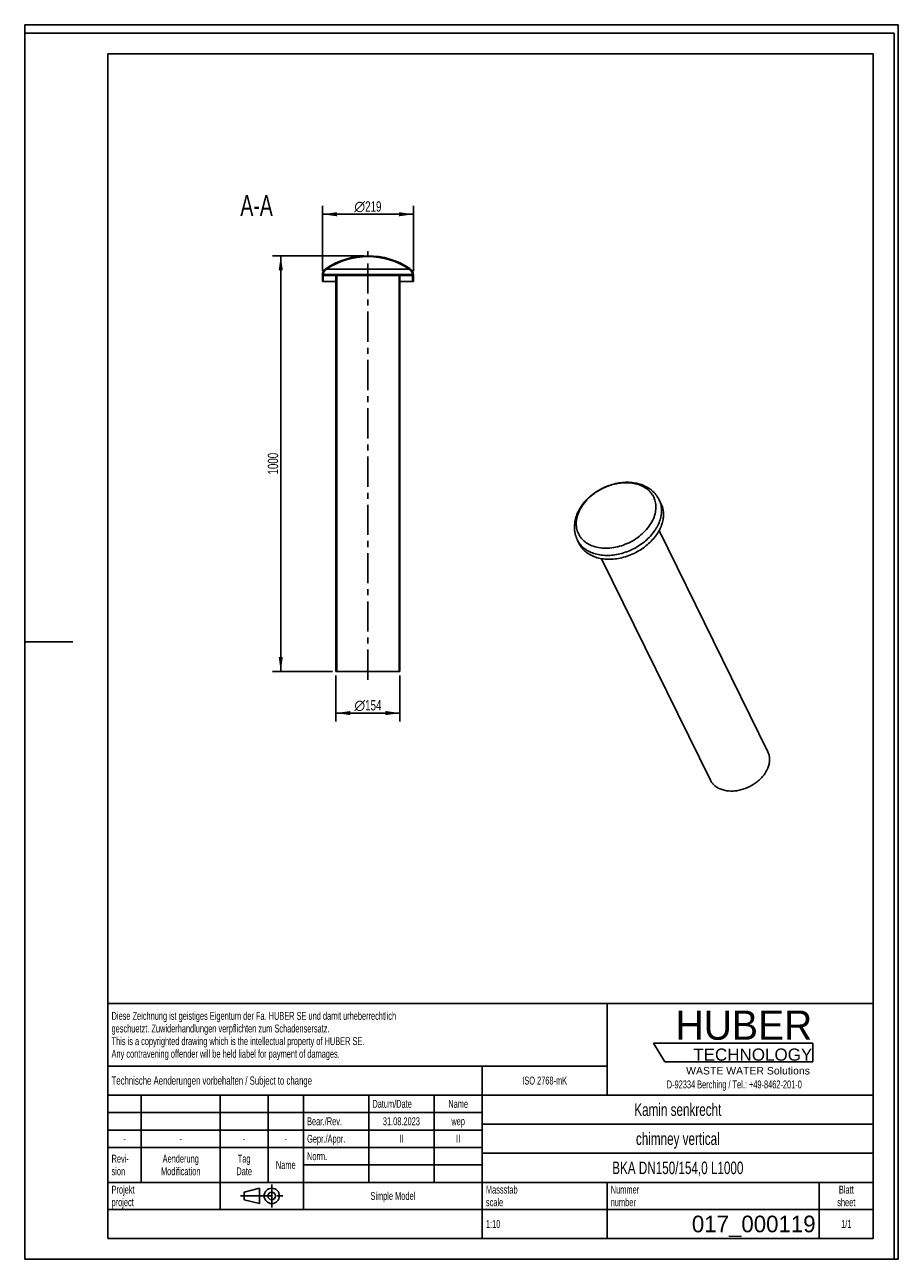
# Model space of a CAD drawing. Header units: millimetres. Extents: x 0 to 2100, y 0 to 2970.
import ezdxf

# ---------------------------------------------------------------- set-up
doc = ezdxf.new("R2010")
doc.units = ezdxf.units.MM
doc.header["$LTSCALE"] = 193.6
doc.linetypes.add('CENTER', pattern=[0.6, 0.375, -0.075, 0.075, -0.075])
doc.layers.get('0').update_dxf_attribs({"linetype": 'CONTINUOUS'})
for name, color, linetype in [('050_DIMENSIONING', 7, 'CONTINUOUS'), ('_2D-BEM', 7, 'CONTINUOUS'), ('_ACHSEN', 7, 'CONTINUOUS'), ('_ZEICHNUNGSELEM', 7, 'CONTINUOUS'), ('HUBER_Logo_BL1', 7, 'CONTINUOUS')]:
    doc.layers.add(name, color=color, linetype=linetype)
doc.styles.get("Standard").update_dxf_attribs({"font": 'txt', "width": 0.7})
doc.styles.add('TEXTSTYLE_2', font='txt')
doc.styles.add('TEXTSTYLE_3', font='arial.ttf')
doc.styles.add('TEXTSTYLE_4', font='gdt')
doc.styles.add('TEXTSTYLE_5', font='txt')
doc.dimstyles.new('DIMSTYLE_1', dxfattribs={"dimtxt": 25, "dimasz": 35, "dimexe": 2, "dimexo": 1, "dimtad": 1, "dimdec": 1, "dimtxsty": 'Standard', "dimblk": '_FILLED', "dimblk1": '_FILLED', "dimblk2": '_FILLED', "dimcen": 0.09, "dimazin": 2, "dimtp": 0.5, "dimtm": 0.5, "dimtfac": 1, "dimtdec": 1, "dimtofl": 0, "dimtmove": 0, "dimatfit": 3, "dimldrblk": '_FILLED', "dimfxl": 1, "dimtolj": 1, "dimarcsym": 0})
doc.dimstyles.new('DIMSTYLE_2', dxfattribs={"dimtxt": 25, "dimasz": 35, "dimexe": 2, "dimexo": 1, "dimtad": 1, "dimdec": 1, "dimtxsty": 'Standard', "dimblk": '_FILLED', "dimblk1": '_FILLED', "dimblk2": '_FILLED', "dimcen": 0.09, "dimazin": 2, "dimtp": 0.8, "dimtm": 0.8, "dimtfac": 1, "dimtdec": 1, "dimtofl": 0, "dimtmove": 0, "dimatfit": 3, "dimldrblk": '_FILLED', "dimfxl": 1, "dimtolj": 1, "dimarcsym": 0})
doc.dimstyles.new('DIMSTYLE_3', dxfattribs={"dimtxt": 25, "dimasz": 35, "dimexe": 2, "dimexo": 1, "dimtad": 1, "dimtxsty": 'Standard', "dimblk": '_FILLED', "dimblk1": '_FILLED', "dimblk2": '_FILLED', "dimcen": 0.09, "dimazin": 2, "dimtp": 0.5, "dimtm": 0.5, "dimtfac": 1, "dimtofl": 0, "dimtmove": 0, "dimatfit": 3, "dimldrblk": '_FILLED', "dimfxl": 1, "dimtolj": 1, "dimarcsym": 0})

# ---------------------------------------------------------------- blocks, each defined once
blk = doc.blocks.new('HUBER_LOGO_BL1', base_point=(1705.7963033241, 504.7738192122))
at = {"layer": 'HUBER_Logo_BL1', "color": 5, "linetype": 'Continuous'}
for p, q in [((1894.2335243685, 520.2529398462), (1511.7335243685, 520.2529398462)), ((1511.7335243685, 520.2529398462), (1538.7335243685, 475.2529398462)), ((1894.2335243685, 520.2529398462), (1894.2335243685, 475.2529398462)), ((1538.7335243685, 475.2529398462), (1894.2335243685, 475.2529398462))]:
    blk.add_line(p, q, dxfattribs=at)
at = {"layer": 'HUBER_Logo_BL1', "color": 2, "linetype": 'Continuous', "attachment_point": 3, "line_spacing_factor": 0.78}
for s, insert, char_height, width, style in [('HUBER\\P\\fArial;\\H29.25;TECHNOLOGY ', (1893.1521279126, 598.3416252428), 70.2, 387.671641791, 'TEXTSTYLE_2'), ('WASTE WATER Solutions', (1887.5787188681, 462.6449483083), 18, 297.0334572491, 'TEXTSTYLE_3')]:
    blk.add_mtext(s, dxfattribs=dict(at, insert=insert, char_height=char_height, width=width, style=style))
at = {"layer": 'HUBER_Logo_BL1', "color": 2, "linetype": 'Continuous', "insert": (1705.7963033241, 430.2060131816), "char_height": 19, "width": 810.8928571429, "attachment_point": 2, "line_spacing_factor": 0.96}
blk.add_mtext('D-92334 Berching / Tel.: +49-8462-201-0', dxfattribs=at)
blk = doc.blocks.new('_FILLED')
at = {"color": 0, "linetype": 'ByBlock'}
blk.add_solid([(0, 0), (-1, 0.1428571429), (-1, -0.1428571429)], dxfattribs=at)
blk = doc.blocks.new('*D1')
at = {"layer": '_2D-BEM', "color": 2, "linetype": 'Continuous', "transparency": 16777216}
for p, q in [((747.9896313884, 1404.022690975), (747.9896313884, 1294.022690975)), ((901.9896313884, 1404.022690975), (901.9896313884, 1294.022690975)), ((747.9896313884, 1314.022690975), (824.9896313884, 1314.022690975)), ((901.9896313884, 1314.022690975), (824.9896313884, 1314.022690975))]:
    blk.add_line(p, q, dxfattribs=at)
at = {"layer": '_2D-BEM', "color": 2, "linetype": 'Continuous', "transparency": 16777216, "xscale": 35, "yscale": 35, "zscale": 35, "rotation": 180}
blk.add_blockref('_FILLED', (747.9896313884, 1314.022690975), dxfattribs=at)
at = {"layer": '_2D-BEM', "color": 2, "linetype": 'Continuous', "transparency": 16777216, "xscale": 35, "yscale": 35, "zscale": 35}
blk.add_blockref('_FILLED', (901.9896313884, 1314.022690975), dxfattribs=at)
at = {"layer": '_2D-BEM', "color": 2, "linetype": 'Continuous', "transparency": 16777216, "insert": (824.9896313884, 1345.272690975), "char_height": 25, "width": 127.6785714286, "attachment_point": 2, "line_spacing_factor": 0.9, "style": 'TEXTSTYLE_4'}
blk.add_mtext('{\\fgdt;n}\\ftxt;{\\W0.7;154}', dxfattribs=at)
blk = doc.blocks.new('*D2')
at = {"layer": '_2D-BEM', "color": 2, "linetype": 'Continuous', "transparency": 16777216}
for p, q in [((814.9896313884, 2414.022690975), (595.4896313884, 2414.022690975)), ((615.4896313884, 2414.022690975), (615.4896313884, 1914.022690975)), ((615.4896313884, 1414.022690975), (615.4896313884, 1914.022690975)), ((739.9896313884, 1414.022690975), (595.4896313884, 1414.022690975))]:
    blk.add_line(p, q, dxfattribs=at)
at = {"layer": '_2D-BEM', "color": 2, "linetype": 'Continuous', "transparency": 16777216, "xscale": 35, "yscale": 35, "zscale": 35}
for p, rotation in [((615.4896313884, 2414.022690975), 90), ((615.4896313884, 1414.022690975), 270)]:
    blk.add_blockref('_FILLED', p, dxfattribs=dict(at, rotation=rotation))
at = {"layer": '_2D-BEM', "color": 2, "linetype": 'Continuous', "transparency": 16777216, "insert": (584.2396313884, 1914.022690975), "char_height": 25, "width": 109.8214285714, "attachment_point": 2, "rotation": 90, "line_spacing_factor": 0.9}
blk.add_mtext('1000', dxfattribs=at)
blk = doc.blocks.new('*D3')
at = {"layer": '050_DIMENSIONING', "color": 2, "linetype": 'Continuous', "transparency": 16777216}
for p, q in [((715.4896313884, 2377.022690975), (715.4896313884, 2534.022690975)), ((934.4896313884, 2377.022690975), (934.4896313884, 2534.022690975)), ((715.4896313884, 2514.022690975), (824.9896313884, 2514.022690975)), ((934.4896313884, 2514.022690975), (824.9896313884, 2514.022690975))]:
    blk.add_line(p, q, dxfattribs=at)
at = {"layer": '050_DIMENSIONING', "color": 2, "linetype": 'Continuous', "transparency": 16777216, "xscale": 35, "yscale": 35, "zscale": 35, "rotation": 180}
blk.add_blockref('_FILLED', (715.4896313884, 2514.022690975), dxfattribs=at)
at = {"layer": '050_DIMENSIONING', "color": 2, "linetype": 'Continuous', "transparency": 16777216, "xscale": 35, "yscale": 35, "zscale": 35}
blk.add_blockref('_FILLED', (934.4896313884, 2514.022690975), dxfattribs=at)
at = {"layer": '050_DIMENSIONING', "color": 2, "linetype": 'Continuous', "transparency": 16777216, "insert": (824.9896313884, 2545.272690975), "char_height": 25, "width": 130.3571428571, "attachment_point": 2, "line_spacing_factor": 0.9, "style": 'TEXTSTYLE_4'}
blk.add_mtext('{\\fgdt;n}\\ftxt;{\\W0.7;219}', dxfattribs=at)
blk = doc.blocks.new('PROJEKTIONSMETHODE_1_BL2', base_point=(570, 152.5))
at = {"color": 2, "linetype": 'CENTER'}
for p, q in [((593.8333333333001, 180), (593.8333333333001, 125)), ((518.6666666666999, 152.5), (621.3333333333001, 152.5))]:
    blk.add_line(p, q, dxfattribs=at)
at = {"color": 2, "linetype": 'Continuous'}
for p, q in [((527.8333333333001, 161.6666666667), (564.5, 170.8333333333)), ((527.8333333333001, 143.3333333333), (527.8333333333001, 161.6666666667)), ((564.5, 134.1666666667), (564.5, 170.8333333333)), ((527.8333333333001, 143.3333333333), (564.5, 134.1666666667))]:
    blk.add_line(p, q, dxfattribs=at)
for radius in [18.3333333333, 9.1666666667]:
    blk.add_circle((593.8333333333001, 152.5), radius, dxfattribs=at)
blk = doc.blocks.new('*T7')
at = {"color": 3, "linetype": 'Continuous'}
for p, q in [((0, 0), (1840, 0)), ((0, 0), (0, -565)), ((1200, 0), (1200, -220)), ((1840, 0), (1840, -565)), ((0, -150), (1200, -150)), ((900, -150), (900, -565)), ((0, -220), (1840, -220)), ((80, -220), (80, -430)), ((270, -220), (270, -495)), ((385, -220), (385, -430)), ((470, -220), (470, -495)), ((627, -220), (627, -430)), ((784, -220), (784, -430)), ((0, -262), (900, -262)), ((900, -290), (1840, -290)), ((0, -304), (900, -304)), ((0, -346), (900, -346)), ((900, -360), (1840, -360)), ((470, -388), (900, -388)), ((0, -430), (1840, -430)), ((1200, -430), (1200, -565)), ((1710, -430), (1710, -565)), ((0, -495), (1840, -495)), ((0, -565), (1840, -565))]:
    blk.add_line(p, q, dxfattribs=at)
at = {"layer": '_ZEICHNUNGSELEM', "color": 2, "linetype": 'Continuous', "line_spacing_factor": 0.96}
for s, insert, char_height, width, attachment_point in [('Diese Zeichnung ist geistiges Eigentum der Fa. HUBER SE und damit urheberrechtlich \\Pgeschuetzt. Zuwiderhandlungen verpflichten zum Schadensersatz.\\PThis is a copyrighted drawing which is the intellectual property of HUBER SE.\\PAny contravening offender will be held liabel for payment of damages.', (8.75, -19.9), 19, 2214.8571428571, 1), ('Technische Aenderungen vorbehalten / Subject to change', (8.75, -175), 20, 1524.7619047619, 1), ('ISO 2768-mK', (1050, -175.5), 19, 332.9523809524, 2), ('Datum/Date', (635.75, -231.5), 19, 292.2380952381, 1), ('Name', (842, -231.5), 19, 126.6666666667, 2), ('Kamin senkrecht', (1370, -240), 30, 647.1428571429, 2), ('Bear./Rev.', (478.75, -273.5), 19, 272.3333333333, 1), ('31.08.2023', (705.5, -273.5), 19, 275.9523809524, 2), ('wep', (842, -273.5), 19, 99.5238095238, 2), ('-', (40, -315.5), 19, 34.380952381, 2), ('-', (175, -315.5), 19, 34.380952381, 2), ('-', (327.5, -315.5), 19, 34.380952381, 2), ('-', (427.5, -315.5), 19, 34.380952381, 2), ('Gepr./Appr.', (478.75, -315.5), 19, 299.4761904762, 1), ('II', (705.5, -315.5), 19, 56.0952380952, 2), ('II', (842, -315.5), 19, 56.0952380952, 2), ('chimney vertical', (1370, -310), 30, 651.4285714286, 2), ('Revi-\\Psion', (8.75, -363.3), 19, 138.4285714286, 1), ('Aenderung\\PModification', (175, -363.3), 19, 303.0952380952, 2), ('Tag\\PDate', (327.5, -363.3), 19, 117.619047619, 2), ('Name', (427.5, -378.5), 19, 126.6666666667, 2), ('Norm. ', (478.75, -357.5), 19, 175.5238095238, 1), ('BKA DN150/154,0 L1000', (1370, -380), 30, 942.8571428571, 2), ('Projekt\\Pproject', (8.75, -437.8), 19, 183.6666666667, 1), ('Massstab\\Pscale', (908.75, -437.8), 19, 224.380952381, 1), ('Nummer\\Pnumber', (1208.75, -437.8), 19, 186.380952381, 1), ('Blatt\\Psheet', (1775, -437.8), 19, 137.5238095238, 2), ('Simple Model', (685, -453), 19, 328.4285714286, 2), ('1:10', (908.75, -520.5), 19, 94.0952380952, 1), ('1/1', (1775, -520.5), 19, 79.619047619, 2)]:
    blk.add_mtext(s, dxfattribs=dict(at, insert=insert, char_height=char_height, width=width, attachment_point=attachment_point))
at = {"layer": '_ZEICHNUNGSELEM', "color": 2, "linetype": 'Continuous', "insert": (1701.25, -510), "char_height": 40, "width": 593.3333333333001, "attachment_point": 3, "line_spacing_factor": 0.96, "style": 'TEXTSTYLE_5'}
blk.add_mtext('017_000119', dxfattribs=at)

msp = doc.modelspace()

# ---------------------------------------------------------------- hatches: boundary and pattern name
at = {"linetype": 'Continuous'}
h = msp.add_hatch(dxfattribs=at)
h.set_pattern_fill('A', color=2, scale=41.000459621, angle=45, style=0, pattern_type=0)
h.set_pattern_definition([(45, (0, 0), (-28.9917030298, 28.9917030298), [])])
edge = h.paths.add_edge_path()
edge.add_arc((824.9896313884, 2232.184728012), 181.837962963, 90, 123.5746024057)
edge.add_arc((824.9896313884, 2232.184728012), 181.837962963, 416.4253975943, 450, ccw=False)
edge.add_arc((914.4896313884, 2367.022690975), 20, 360, 416.4253975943, ccw=False)
edge.add_line((934.4896313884, 2367.022690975), (934.4896313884, 2352.022690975))
edge.add_line((934.4896313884, 2352.022690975), (932.4896313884, 2352.022690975))
edge.add_line((932.4896313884, 2367.022690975), (932.4896313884, 2352.022690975))
edge.add_line((932.4896313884, 2367.022690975), (901.9896313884, 2367.022690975))
edge.add_line((901.9896313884, 2367.022690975), (901.9896313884, 1414.022690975))
edge.add_line((901.9896313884, 1414.022690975), (899.9896313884, 1414.022690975))
edge.add_line((899.9896313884, 2367.022690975), (899.9896313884, 1414.022690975))
edge.add_line((899.9896313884, 2367.022690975), (749.9896313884, 2367.022690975))
edge.add_line((749.9896313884, 2367.022690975), (749.9896313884, 1414.022690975))
edge.add_line((749.9896313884, 1414.022690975), (747.9896313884, 1414.022690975))
edge.add_line((747.9896313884, 2367.022690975), (747.9896313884, 1414.022690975))
edge.add_line((747.9896313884, 2367.022690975), (717.4896313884, 2367.022690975))
edge.add_line((717.4896313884, 2367.022690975), (717.4896313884, 2352.022690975))
edge.add_line((717.4896313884, 2352.022690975), (715.4896313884, 2352.022690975))
edge.add_line((715.4896313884, 2367.022690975), (715.4896313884, 2352.022690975))
edge.add_arc((735.4896313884, 2367.022690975), 20, 123.5746024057, 180)
edge.add_line((932.3781752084, 2369.022690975), (717.6010875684, 2369.022690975))
edge.add_arc((914.4896313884, 2367.022690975), 18, 366.3793702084, 416.4253975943, ccw=False)
edge.add_arc((824.9896313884, 2232.184728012), 179.837962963, 416.4253975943, 450, ccw=False)
edge.add_arc((824.9896313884, 2232.184728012), 179.837962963, 90, 123.5746024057)
edge.add_arc((735.4896313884, 2367.022690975), 18, 123.5746024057, 173.6206297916)

# ---------------------------------------------------------------- linework, layer by layer
at = {"color": 7, "linetype": 'Continuous'}
for p, q in [((0, 2970), (2100, 2970)), ((0, 0), (0, 2970)), ((0, 2970), (2100, 2970)), ((0, 0), (0, 2970)), ((2100, 0), (2100, 2970)), ((2100, 0), (2100, 2970)), ((715.4896313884, 2367.022690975), (715.4896313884, 2352.022690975)), ((717.4896313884, 2352.022690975), (715.4896313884, 2352.022690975)), ((717.4896313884, 2367.022690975), (717.4896313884, 2352.022690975)), ((747.9896313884, 2367.022690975), (717.4896313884, 2367.022690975)), ((717.4896313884, 2352.022690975), (747.9896313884, 2352.022690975)), ((932.3781752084, 2369.022690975), (717.6010875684, 2369.022690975)), ((747.9896313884, 2367.022690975), (747.9896313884, 1414.022690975)), ((749.9896313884, 2367.022690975), (749.9896313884, 1414.022690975)), ((899.9896313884, 2367.022690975), (749.9896313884, 2367.022690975)), ((899.9896313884, 2367.022690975), (899.9896313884, 1414.022690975)), ((932.4896313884, 2367.022690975), (901.9896313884, 2367.022690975)), ((901.9896313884, 2367.022690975), (901.9896313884, 1414.022690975)), ((901.9896313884, 2352.022690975), (932.4896313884, 2352.022690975)), ((932.4896313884, 2367.022690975), (932.4896313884, 2352.022690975)), ((934.4896313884, 2352.022690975), (932.4896313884, 2352.022690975)), ((934.4896313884, 2367.022690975), (934.4896313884, 2352.022690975)), ((749.9896313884, 1414.022690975), (747.9896313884, 1414.022690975)), ((749.9896313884, 1414.022690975), (899.9896313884, 1414.022690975)), ((901.9896313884, 1414.022690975), (899.9896313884, 1414.022690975)), ((0, 0), (2100, 0)), ((0, 0), (2100, 0))]:
    msp.add_line(p, q, dxfattribs=at)
at = {"color": 3, "linetype": 'Continuous'}
for p, q in [((0, 2950), (0, 1485)), ((2090, 2950), (0, 2950)), ((2090, 2950), (2090, 0)), ((0, 1485), (0, 0)), ((0, 1485), (116, 1485)), ((2090, 0), (0, 0))]:
    msp.add_line(p, q, dxfattribs=at)
at = {"color": 5, "linetype": 'Continuous'}
for p, q in [((200, 2900), (2040, 2900)), ((200, 2900), (200, 50)), ((2040, 2900), (2040, 50)), ((200, 50), (2040, 50))]:
    msp.add_line(p, q, dxfattribs=at)
at = {"color": 9, "linetype": 'Continuous'}
msp.add_line((725.535230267, 2382.0196872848), (924.4440325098, 2382.0196872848), dxfattribs=at)
at = {"color": 7, "linetype": 'Continuous'}
for centre, radius, start, end in [((824.9896313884, 2232.184728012), 181.837962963, 90, 123.5746024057), ((824.9896313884, 2232.184728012), 179.837962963, 90, 123.5746024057), ((824.9896313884, 2232.184728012), 181.837962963, 56.4253975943, 90), ((824.9896313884, 2232.184728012), 179.837962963, 56.4253975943, 90), ((735.4896313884, 2367.022690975), 20, 123.5746024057, 180), ((735.4896313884, 2367.022690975), 18, 123.5746024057, 173.6206297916), ((914.4896313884, 2367.022690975), 18, 6.379370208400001, 56.4253975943), ((914.4896313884, 2367.022690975), 20, 0, 56.4253975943)]:
    msp.add_arc(centre, radius, start, end, dxfattribs=at)
at = {"layer": '_ACHSEN', "color": 7, "linetype": 'CENTER'}
msp.add_line((824.9896313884, 1394.022690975), (824.9896313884, 2434.022690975), dxfattribs=at)
at = {"layer": '_ACHSEN', "color": 7, "linetype": 'Continuous'}
for p, q in [((1524.9544958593, 1827.3295614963), (1529.5301238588, 1818.0054119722)), ((1525.0917896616, 1753.2771431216), (1786.483116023, 1220.6176236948)), ((1328.3512637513, 1730.8507082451), (1332.9268917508, 1721.526558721)), ((1386.8479594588, 1685.419618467), (1648.2324413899, 1152.7740465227))]:
    msp.add_line(p, q, dxfattribs=at)
for points, knots in [([(1325.109503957, 1784.9950823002), (1326.5930914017, 1789.7959730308), (1330.444619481, 1799.3019953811), (1338.4343240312, 1812.6861578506), (1348.4913680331, 1825.1681389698), (1364.4065747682, 1840.3762748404), (1383.2567661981, 1852.6846346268), (1403.8523697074, 1861.5048304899), (1419.893530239, 1866.2333228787), (1436.1191606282, 1868.9275121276), (1452.1842447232, 1869.5003530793), (1467.7450960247, 1867.8902973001), (1482.460845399, 1864.0617929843), (1495.9766689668, 1858.0109771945), (1507.9100032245, 1849.7861694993), (1517.8474191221, 1839.5419713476), (1522.8945820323, 1831.5272245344), (1524.9544958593, 1827.3295614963)], [0, 0, 0, 0, 0.060162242, 0.1221707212, 0.1860131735, 0.2514644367, 0.3851810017, 0.4525220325, 0.5192794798, 0.5848966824, 0.6489446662, 0.711174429, 0.7715481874, 0.8302376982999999, 0.8875823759, 0.9440167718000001, 1, 1, 1, 1]), ([(1529.5301232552, 1818.005411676), (1531.2652844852, 1814.4695203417), (1534.0309714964, 1806.938689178), (1535.8213354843, 1794.8759917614), (1535.2547419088, 1782.2834634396), (1533.3708312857, 1773.9279509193), (1532.0846866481, 1769.7659853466)], [0, 0, 0, 0, 0.2390843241, 0.4829162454, 0.7355749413, 1, 1, 1, 1]), ([(1328.3512637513, 1730.8507082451), (1326.3520860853, 1734.9246039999), (1323.9701968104, 1741.3817875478), (1322.1373974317, 1750.3221155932), (1321.1791541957, 1759.5061220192), (1321.6555226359, 1771.2493641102), (1323.7086164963, 1780.4618088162), (1325.109503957, 1784.9950823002)], [0, 0, 0, 0, 0.2452628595, 0.3686265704, 0.4926846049, 0.7435600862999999, 1, 1, 1, 1]), ([(1332.9268923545, 1721.5265590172), (1334.7751473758, 1717.7602064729), (1339.3785143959, 1710.5361860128), (1348.5934532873, 1701.3110570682), (1359.8866843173, 1693.8632283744), (1372.9455877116, 1688.3680146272), (1387.4350624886, 1684.9382535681), (1402.9940372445, 1683.6425505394), (1419.2400405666, 1684.5022162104), (1435.7726597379, 1687.4895074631), (1452.1889119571, 1692.5295414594), (1473.2841174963, 1701.7744987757), (1492.5582721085, 1714.470738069), (1508.7772346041, 1729.9975397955), (1518.9032662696, 1742.5417269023), (1526.8434069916, 1755.7790730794), (1530.6436478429, 1765.102782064), (1532.0846866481, 1769.7659853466)], [0, 0, 0, 0, 0.0506985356, 0.1025337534, 0.1564623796, 0.2131400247, 0.2728775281, 0.3356565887, 0.401176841, 0.4689143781, 0.5381818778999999, 0.6081870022, 0.7468171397, 0.8140719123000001, 0.8789642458, 0.9410191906, 1, 1, 1, 1]), ([(1786.4831153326, 1220.617623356), (1787.7032756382, 1218.1311981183), (1789.6480949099, 1212.8355443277), (1790.9070732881, 1204.3531000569), (1790.5086462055, 1195.4980800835), (1789.1838874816, 1189.6225141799), (1788.2794752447, 1186.6958351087)], [0, 0, 0, 0, 0.2390843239, 0.4829162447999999, 0.735574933, 1, 1, 1, 1]), ([(1648.2324420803, 1152.7740468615), (1649.532129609, 1150.1255621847), (1652.7692632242, 1145.0456355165), (1659.248870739, 1138.5586533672), (1667.1914194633, 1133.3210026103), (1679.7336012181, 1128.042478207), (1694.0592669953, 1125.9490770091), (1708.9251159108, 1126.739218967), (1724.5542109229, 1129.5616992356), (1739.7962028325, 1135.2577422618), (1753.7938904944, 1143.4079952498), (1763.4152479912, 1150.6173370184), (1771.8926410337, 1158.7357108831), (1781.1491401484, 1170.1939324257), (1786.2061382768, 1179.9865142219), (1788.2794752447, 1186.6958351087)], [0, 0, 0, 0, 0.0507340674, 0.1026056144, 0.1565720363, 0.2132894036, 0.3355468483, 0.4011130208, 0.4688980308, 0.6080342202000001, 0.6779850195, 0.746997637, 0.814299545, 0.8792373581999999, 1, 1, 1, 1])]:
    msp.add_open_spline(points, degree=3, knots=knots, dxfattribs=at)
at = {"layer": '_ACHSEN', "color": 9, "linetype": 'Continuous'}
for points, knots in [([(1328.9475626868, 1789.4482264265), (1330.5908011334, 1794.7657479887), (1335.1821316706, 1805.3883525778), (1345.1146270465, 1820.144784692), (1357.9240962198, 1833.716336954), (1373.1239759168, 1845.5989339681), (1390.1459055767, 1855.3582203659), (1408.353726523, 1862.630627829), (1427.069072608, 1867.1431829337), (1445.5968865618, 1868.7222686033), (1463.254512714, 1867.293776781), (1479.3832666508, 1862.8888238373), (1491.2196665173, 1856.7329009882), (1499.2072065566, 1850.4941774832), (1504.3716808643, 1845.282436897), (1508.7353215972, 1839.5254140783), (1512.2539348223, 1833.2798197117), (1514.891273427, 1826.6084921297), (1516.6215085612, 1819.5795008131), (1517.4284056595, 1812.2620495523), (1517.2658546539, 1802.085042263), (1515.7325567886, 1794.4329172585), (1514.1921708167, 1789.4482264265)], [0, 0, 0, 0, 0.0610727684, 0.1260045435, 0.1942856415, 0.264999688, 0.3369660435, 0.4088767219, 0.4794292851, 0.5474599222, 0.612080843, 0.6728230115, 0.7297742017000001, 0.7570857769, 0.7837831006, 0.8100557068, 0.836118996, 0.8622016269, 0.8885310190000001, 0.9153190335, 0.9427498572, 1, 1, 1, 1]), ([(1524.9544952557, 1827.3295612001), (1526.6896564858, 1823.7936698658), (1529.4553434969, 1816.2628387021), (1531.2457074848, 1804.2001412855), (1530.6791139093, 1791.6076129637), (1528.7952032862, 1783.2521004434), (1527.5090586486, 1779.0901348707)], [0, 0, 0, 0, 0.2390843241, 0.4829162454, 0.7355749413, 1, 1, 1, 1]), ([(1328.9475626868, 1789.4482264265), (1327.4071767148, 1784.4635355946), (1325.8738788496, 1776.8114105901), (1325.711327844, 1766.6344033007), (1326.5182249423, 1759.31695204), (1328.2484600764, 1752.2879607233), (1330.8857986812, 1745.6166331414), (1334.4044119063, 1739.3710387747), (1338.7680526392, 1733.6140159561), (1343.9325269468, 1728.4022753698), (1351.9200669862, 1722.1635518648), (1363.7564668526, 1716.0076290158), (1379.8852207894, 1711.6026760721), (1397.5428469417, 1710.1741842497), (1416.0706608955, 1711.7532699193), (1434.7860069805, 1716.2658250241), (1452.9938279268, 1723.5382324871), (1470.0157575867, 1733.2975188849), (1485.2156372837, 1745.1801158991), (1498.0251064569, 1758.7516681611), (1507.9576018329, 1773.5081002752), (1512.5489323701, 1784.1307048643), (1514.1921708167, 1789.4482264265)], [0, 0, 0, 0, 0.0572501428, 0.08468096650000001, 0.111468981, 0.1377983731, 0.163881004, 0.1899442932, 0.2162168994, 0.2429142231, 0.2702257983, 0.3271769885, 0.387919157, 0.4525400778, 0.5205707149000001, 0.5911232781, 0.6630339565, 0.735000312, 0.8057143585, 0.8739954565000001, 0.9389272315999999, 1, 1, 1, 1]), ([(1328.351264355, 1730.8507085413), (1330.1995193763, 1727.084355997), (1334.8028863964, 1719.8603355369), (1344.0178252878, 1710.6352065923), (1355.3110563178, 1703.1873778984), (1368.3699597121, 1697.6921641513), (1382.8594344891, 1694.2624030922), (1398.418409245, 1692.9667000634), (1414.6644125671, 1693.8263657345), (1431.1970317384, 1696.8136569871), (1447.6132839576, 1701.8536909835), (1468.7084894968, 1711.0986482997), (1487.982644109, 1723.7948875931), (1504.2016066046, 1739.3216893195), (1514.3276382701, 1751.8658764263), (1522.2677789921, 1765.1032226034), (1526.0680198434, 1774.426931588), (1527.5090586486, 1779.0901348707)], [0, 0, 0, 0, 0.0506985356, 0.1025337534, 0.1564623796, 0.2131400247, 0.2728775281, 0.3356565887, 0.401176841, 0.4689143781, 0.5381818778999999, 0.6081870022, 0.7468171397, 0.8140719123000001, 0.8789642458, 0.9410191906, 1, 1, 1, 1])]:
    msp.add_open_spline(points, degree=3, knots=knots, dxfattribs=at)

# ---------------------------------------------------------------- block references
msp.add_blockref('*T7', (200, 615))
at = {"color": 2, "linetype": 'Continuous'}
msp.add_blockref('PROJEKTIONSMETHODE_1_BL2', (570, 152.5), dxfattribs=at)
at = {"layer": 'HUBER_Logo_BL1'}
msp.add_blockref('HUBER_LOGO_BL1', (1705.7963033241, 504.7738192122), dxfattribs=at)

# ---------------------------------------------------------------- texts
at = {"layer": '_ZEICHNUNGSELEM', "color": 2, "linetype": 'Continuous', "insert": (596.3800484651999, 2560.0912872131), "char_height": 50, "width": 182.1428571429, "attachment_point": 3, "line_spacing_factor": 0.9}
msp.add_mtext('A-A', dxfattribs=at)

# ---------------------------------------------------------------- dimensions: what is measured, and where the dimension line sits
at = {"layer": '050_DIMENSIONING', "color": 2, "linetype": 'Continuous'}
dim = msp.add_linear_dim(base=(715.4896313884, 2514.022690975), p1=(934.4896313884, 2376.022690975), p2=(715.4896313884, 2376.022690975), angle=180, text='%%c<>', dimstyle='DIMSTYLE_3', dxfattribs=at)
dim.commit()
dim.dimension.update_dxf_attribs({"geometry": '*D3', "text_midpoint": (824.9896313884, 2514.022690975), "dimtype": 160})
at = {"layer": '_2D-BEM', "color": 2, "linetype": 'Continuous'}
dim = msp.add_linear_dim(base=(615.4896313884, 2414.022690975), p1=(740.9896313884, 1414.022690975), p2=(815.9896313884, 2414.022690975), angle=90, dimstyle='DIMSTYLE_2', dxfattribs=at)
dim.commit()
dim.dimension.update_dxf_attribs({"geometry": '*D2', "text_midpoint": (615.4896313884, 1910.4513024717), "dimtype": 160})
dim = msp.add_linear_dim(base=(901.9896313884, 1314.022690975), p1=(747.9896313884, 1405.022690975), p2=(901.9896313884, 1405.022690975), text='%%c<>', dimstyle='DIMSTYLE_1', dxfattribs=at)
dim.commit()
dim.dimension.update_dxf_attribs({"geometry": '*D1', "text_midpoint": (824.9896313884, 1314.022690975), "dimtype": 160})

doc.saveas('drawing.dxf')
